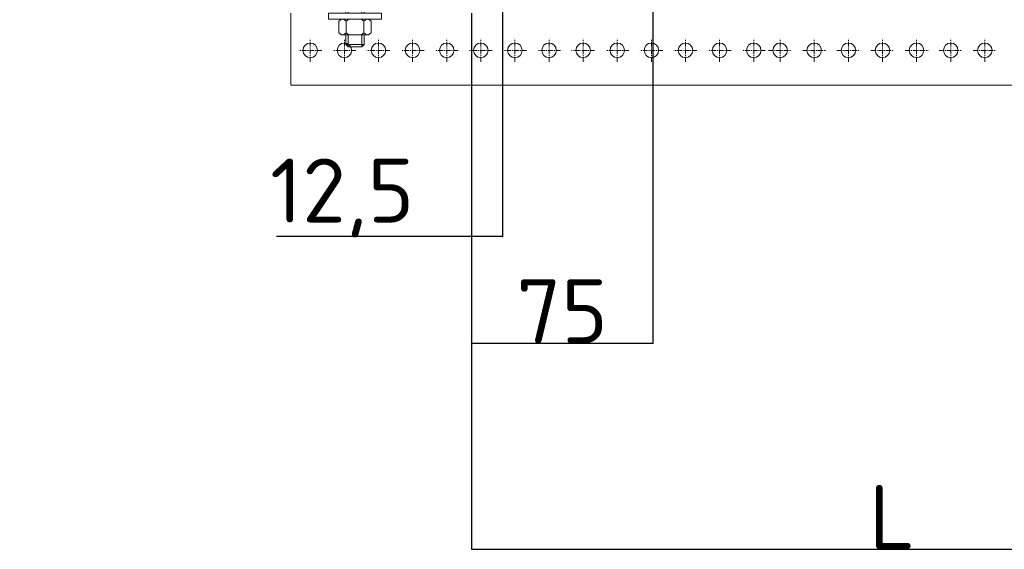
# Model space of a CAD drawing. Header units: millimetres. Extents: x 2030 to 85778, y 1212 to 89500.
# Tile 2 of 37: x 26127 to 32681, y 45683 to 49204. Entities that reach past the tile are written whole.
import ezdxf

# ---------------------------------------------------------------- set-up
doc = ezdxf.new("R2010")
doc.units = ezdxf.units.MM
doc.set_wipeout_variables(frame=1)
doc.linetypes.add('CENTER', pattern=[50.8, 31.75, -6.35, 6.35, -6.35])
doc.linetypes.add('HIDDEN2', pattern=[4.7625, 3.175, -1.5875])
doc.layers.add('Размеры и выноски', color=7, linetype='Continuous', lineweight=9, true_color=0x000000)
doc.layers.add('Шпильки', color=7, linetype='Continuous', lineweight=9, true_color=0x000000)
doc.layers.add('Расходные материалы', color=252, linetype='Continuous', lineweight=9)
doc.styles.add('ISOCPEUR', font='isocpeur.ttf')
doc.dimstyles.new('ISO-25', dxfattribs={"dimtxt": 2.5, "dimasz": 2.5, "dimexe": 1.25, "dimexo": 0.625, "dimtad": 1, "dimtxsty": 'Standard', "dimcen": 2.5, "dimadec": 0, "dimazin": 0, "dimtfac": 1, "dimtmove": 0, "dimatfit": 3, "dimfxl": 1, "dimarcsym": 0})

# ---------------------------------------------------------------- blocks, each defined once
blk = doc.blocks.new('*U164')
blk.add_wipeout([(-340.43, 4), (-340.43, -4), (0, -4), (0, 4)])
at = {"linetype": 'HIDDEN2', "ltscale": 100}
for p, q in [((-335.1, 5.03), (-334.25, 3.85)), ((-328.3, 5.03), (-329.15, 3.85)), ((-335.1, 2.66), (-334.25, 3.85)), ((-334.25, 3.85), (-329.15, 3.85)), ((-328.3, 2.66), (-329.15, 3.85)), ((-335.1, -2.66), (-334.25, -3.85)), ((-335.1, -5.03), (-334.25, -3.85)), ((-334.25, -3.85), (-329.15, -3.85)), ((-328.3, -2.66), (-329.15, -3.85)), ((-328.3, -5.03), (-329.15, -3.85))]:
    blk.add_line(p, q, dxfattribs=at)
at = {"linetype": 'HIDDEN2', "ltscale": 40}
for p, q in [((-339.43, 4), (-340.43, 3)), ((-340.43, -3), (-340.43, 3)), ((-335.1, 3), (-340.43, 3)), ((-335.1, 4), (-339.43, 4)), ((-339.43, -4), (-339.43, 4)), ((-340.43, -3), (-335.1, -3)), ((-339.43, -4), (-340.43, -3)), ((-339.43, -4), (-335.1, -4))]:
    blk.add_line(p, q, dxfattribs=at)
at = {"ltscale": 40}
for p, q in [((0, 4), (-325.63, 4)), ((0, 3), (-325.63, 3)), ((-325.63, -3), (0, -3)), ((0, -4), (-325.63, -4))]:
    blk.add_line(p, q, dxfattribs=at)
at = {"ltscale": 100}
blk.add_line((0, -4), (0, 4), dxfattribs=at)
at = {"linetype": 'HIDDEN2', "ltscale": 100}
for points in [[(-328.3, -11.7), (-328.3, 11.7), (-325.63, 11.7), (-325.63, -11.7)], [(-328.3, 5.91), (-329.15, 7.1), (-334.25, 7.1), (-335.1, 5.91), (-335.1, -5.91), (-334.25, -7.1), (-329.15, -7.1), (-328.3, -5.91)]]:
    blk.add_lwpolyline(points, close=True, dxfattribs=at)
blk = doc.blocks.new('_Oblique')
at = {"color": 0, "linetype": 'ByBlock', "lineweight": -2}
blk.add_line((-0.5, -0.5), (0.5, 0.5), dxfattribs=at)
blk = doc.blocks.new('*D170')
at = {"layer": 'Defpoints', "color": 0, "transparency": 16777216}
for p in [(34735.9, 49248.1), (29134.3, 47820.8), (34735.9, 45683.8)]:
    blk.add_point(p, dxfattribs=at)
at = {"layer": 'Размеры и выноски', "color": 0, "lineweight": -2, "transparency": 16777216}
for p, q in [((34735.9, 49247.4), (34735.9, 45682.6)), ((29134.3, 47820.2), (29134.3, 45682.6)), ((29134.3, 45683.8), (34735.9, 45683.8))]:
    blk.add_line(p, q, dxfattribs=at)
at = {"layer": 'Размеры и выноски', "color": 0, "lineweight": -2, "transparency": 16777216, "xscale": 2.5, "yscale": 2.5, "zscale": 2.5, "rotation": 180}
blk.add_blockref('_Oblique', (29134.3, 45683.8), dxfattribs=at)
at = {"layer": 'Размеры и выноски', "color": 0, "lineweight": -2, "transparency": 16777216, "xscale": 2.5, "yscale": 2.5, "zscale": 2.5}
blk.add_blockref('_Oblique', (34735.9, 45683.8), dxfattribs=at)
at = {"layer": 'Размеры и выноски', "color": 0, "transparency": 16777216, "insert": (31935.1, 45897.3), "char_height": 250, "attachment_point": 5, "style": 'ISOCPEUR'}
blk.add_mtext('{\\H1.70293x;L}', dxfattribs=at)
blk = doc.blocks.new('*D171')
at = {"layer": 'Defpoints', "color": 0, "transparency": 16777216}
for p in [(30343, 49595), (29134.3, 47820.8), (30343, 47052.5)]:
    blk.add_point(p, dxfattribs=at)
at = {"layer": 'Размеры и выноски', "color": 0, "lineweight": -2, "transparency": 16777216}
for p, q in [((30343, 49594.4), (30343, 47051.3)), ((29134.3, 47820.2), (29134.3, 47051.3)), ((29134.3, 47052.5), (30343, 47052.5))]:
    blk.add_line(p, q, dxfattribs=at)
at = {"layer": 'Размеры и выноски', "color": 0, "lineweight": -2, "transparency": 16777216, "xscale": 2.5, "yscale": 2.5, "zscale": 2.5, "rotation": 180}
blk.add_blockref('_Oblique', (29134.3, 47052.5), dxfattribs=at)
at = {"layer": 'Размеры и выноски', "color": 0, "lineweight": -2, "transparency": 16777216, "xscale": 2.5, "yscale": 2.5, "zscale": 2.5}
blk.add_blockref('_Oblique', (30343, 47052.5), dxfattribs=at)
at = {"layer": 'Размеры и выноски', "color": 0, "transparency": 16777216, "insert": (29738.7, 47266), "char_height": 250, "attachment_point": 5, "style": 'ISOCPEUR'}
blk.add_mtext('{\\H1.70293x;75}', dxfattribs=at)
blk = doc.blocks.new('*D172')
at = {"layer": 'Defpoints', "color": 0, "transparency": 16777216}
for p in [(29340.8, 49454.7), (29134.3, 49247.6), (29340.8, 47762.8)]:
    blk.add_point(p, dxfattribs=at)
at = {"layer": 'Размеры и выноски', "color": 0, "lineweight": -2, "transparency": 16777216}
for p, q in [((29340.8, 49454.1), (29340.8, 47761.5)), ((29134.3, 49246.9), (29134.3, 47761.5)), ((29134.3, 47762.8), (27837.3, 47762.8)), ((29340.8, 47762.8), (29134.3, 47762.8)), ((29340.8, 47762.8), (29343.3, 47762.8))]:
    blk.add_line(p, q, dxfattribs=at)
at = {"layer": 'Размеры и выноски', "color": 0, "lineweight": -2, "transparency": 16777216, "xscale": 2.5, "yscale": 2.5, "zscale": 2.5}
blk.add_blockref('_Oblique', (29134.3, 47762.8), dxfattribs=at)
at = {"layer": 'Размеры и выноски', "color": 0, "lineweight": -2, "transparency": 16777216, "xscale": 2.5, "yscale": 2.5, "zscale": 2.5, "rotation": 180}
blk.add_blockref('_Oblique', (29340.8, 47762.8), dxfattribs=at)
at = {"layer": 'Размеры и выноски', "color": 0, "transparency": 16777216, "insert": (28274.3, 48018.8), "char_height": 250, "attachment_point": 5, "style": 'ISOCPEUR'}
blk.add_mtext('{\\H1.70293x;12,5}', dxfattribs=at)

msp = doc.modelspace()

# ---------------------------------------------------------------- linework, layer by layer
at = {"layer": 'Расходные материалы', "color": 253, "linetype": 'Continuous'}
for q in [(27931.565, 49247.567), (36311.47, 48770.095)]:
    msp.add_line((27931.565, 48770.095), q, dxfattribs=at)
at = {"layer": 'Расходные материалы', "color": 253, "linetype": 'CENTER'}
for p, q in [((28061.487, 48923.997), (28061.487, 49077.267)), ((28061.487, 48923.997), (28061.487, 49077.267)), ((28061.487, 48923.997), (28061.487, 49077.267)), ((28742.686, 48923.997), (28742.686, 49077.267)), ((28742.686, 48923.997), (28742.686, 49077.267)), ((28742.686, 48923.997), (28742.686, 49077.267)), ((28969.753, 48923.997), (28969.753, 49077.267)), ((28969.753, 48923.997), (28969.753, 49077.267)), ((29196.819, 48923.997), (29196.819, 49077.267)), ((29196.819, 48923.997), (29196.819, 49077.267)), ((29196.819, 48923.997), (29196.819, 49077.267)), ((29423.886, 48923.997), (29423.886, 49077.267)), ((29423.886, 48923.997), (29423.886, 49077.267)), ((29423.886, 48923.997), (29423.886, 49077.267)), ((29650.952, 48923.997), (29650.952, 49077.267)), ((29650.952, 48923.997), (29650.952, 49077.267)), ((29878.019, 48923.997), (29878.019, 49077.267)), ((29878.019, 48923.997), (29878.019, 49077.267)), ((29878.019, 48923.997), (29878.019, 49077.267)), ((30105.085, 48923.997), (30105.085, 49077.267)), ((30105.085, 48923.997), (30105.085, 49077.267)), ((30332.152, 48923.997), (30332.152, 49077.267)), ((30332.152, 48923.997), (30332.152, 49077.267)), ((30332.152, 48923.997), (30332.152, 49077.267)), ((30559.218, 48923.997), (30559.218, 49077.267)), ((30559.218, 48923.997), (30559.218, 49077.267)), ((30786.285, 48923.997), (30786.285, 49077.267)), ((30786.285, 48923.997), (30786.285, 49077.267)), ((30786.285, 48923.997), (30786.285, 49077.267)), ((31013.351, 48923.997), (31013.351, 49077.267)), ((31013.351, 48923.997), (31013.351, 49077.267)), ((31189.267, 48923.997), (31189.267, 49077.267)), ((31189.267, 48923.997), (31189.267, 49077.267)), ((31416.333, 48923.997), (31416.333, 49077.267)), ((31416.333, 48923.997), (31416.333, 49077.267)), ((31416.333, 48923.997), (31416.333, 49077.267)), ((31643.4, 48923.997), (31643.4, 49077.267)), ((31643.4, 48923.997), (31643.4, 49077.267)), ((31643.4, 48923.997), (31643.4, 49077.267)), ((31870.466, 48923.997), (31870.466, 49077.267)), ((31870.466, 48923.997), (31870.466, 49077.267)), ((31870.466, 48923.997), (31870.466, 49077.267)), ((32097.533, 48923.997), (32097.533, 49077.267)), ((32097.533, 48923.997), (32097.533, 49077.267)), ((32324.599, 48923.997), (32324.599, 49077.267)), ((32324.599, 48923.997), (32324.599, 49077.267)), ((32324.599, 48923.997), (32324.599, 49077.267)), ((32551.666, 48923.997), (32551.666, 49077.267)), ((32551.666, 48923.997), (32551.666, 49077.267)), ((28138.122, 49000.632), (27984.852, 49000.632)), ((28138.122, 49000.632), (27984.852, 49000.632)), ((28138.122, 49000.632), (27984.852, 49000.632)), ((28819.321, 49000.632), (28666.051, 49000.632)), ((28819.321, 49000.632), (28666.051, 49000.632)), ((28819.321, 49000.632), (28666.051, 49000.632)), ((29046.388, 49000.632), (28893.118, 49000.632)), ((29046.388, 49000.632), (28893.118, 49000.632)), ((29273.454, 49000.632), (29120.184, 49000.632)), ((29273.454, 49000.632), (29120.184, 49000.632)), ((29273.454, 49000.632), (29120.184, 49000.632)), ((29500.521, 49000.632), (29347.251, 49000.632)), ((29500.521, 49000.632), (29347.251, 49000.632)), ((29500.521, 49000.632), (29347.251, 49000.632)), ((29727.587, 49000.632), (29574.317, 49000.632)), ((29727.587, 49000.632), (29574.317, 49000.632)), ((29954.654, 49000.632), (29801.384, 49000.632)), ((29954.654, 49000.632), (29801.384, 49000.632)), ((29954.654, 49000.632), (29801.384, 49000.632)), ((30181.72, 49000.632), (30028.45, 49000.632)), ((30181.72, 49000.632), (30028.45, 49000.632)), ((30408.787, 49000.632), (30255.517, 49000.632)), ((30408.787, 49000.632), (30255.517, 49000.632)), ((30408.787, 49000.632), (30255.517, 49000.632)), ((30635.853, 49000.632), (30482.583, 49000.632)), ((30635.853, 49000.632), (30482.583, 49000.632)), ((30862.92, 49000.632), (30709.65, 49000.632)), ((30862.92, 49000.632), (30709.65, 49000.632)), ((30862.92, 49000.632), (30709.65, 49000.632)), ((31089.986, 49000.632), (30936.716, 49000.632)), ((31089.986, 49000.632), (30936.716, 49000.632)), ((31112.632, 49000.632), (31265.902, 49000.632)), ((31112.632, 49000.632), (31265.902, 49000.632)), ((31339.698, 49000.632), (31492.968, 49000.632)), ((31339.698, 49000.632), (31492.968, 49000.632)), ((31339.698, 49000.632), (31492.968, 49000.632)), ((31566.765, 49000.632), (31720.035, 49000.632)), ((31566.765, 49000.632), (31720.035, 49000.632)), ((31566.765, 49000.632), (31720.035, 49000.632)), ((31793.831, 49000.632), (31947.101, 49000.632)), ((31793.831, 49000.632), (31947.101, 49000.632)), ((31793.831, 49000.632), (31947.101, 49000.632)), ((32020.898, 49000.632), (32174.168, 49000.632)), ((32020.898, 49000.632), (32174.168, 49000.632)), ((32247.964, 49000.632), (32401.234, 49000.632)), ((32247.964, 49000.632), (32401.234, 49000.632)), ((32247.964, 49000.632), (32401.234, 49000.632)), ((32475.031, 49000.632), (32628.301, 49000.632)), ((32475.031, 49000.632), (32628.301, 49000.632))]:
    msp.add_line(p, q, dxfattribs=at)
at = {"layer": 'Расходные материалы', "color": 253, "linetype": 'Continuous'}
for centre in [(28061.487, 49000.632), (28061.487, 49000.632), (28061.487, 49000.632), (28742.686, 49000.632), (28742.686, 49000.632), (28742.686, 49000.632), (28969.753, 49000.632), (28969.753, 49000.632), (29196.819, 49000.632), (29196.819, 49000.632), (29196.819, 49000.632), (29423.886, 49000.632), (29423.886, 49000.632), (29423.886, 49000.632), (29650.952, 49000.632), (29650.952, 49000.632), (29878.019, 49000.632), (29878.019, 49000.632), (29878.019, 49000.632), (30105.085, 49000.632), (30105.085, 49000.632), (30332.152, 49000.632), (30332.152, 49000.632), (30332.152, 49000.632), (30559.218, 49000.632), (30559.218, 49000.632), (30786.285, 49000.632), (30786.285, 49000.632), (30786.285, 49000.632), (31013.351, 49000.632), (31013.351, 49000.632), (31189.267, 49000.632), (31189.267, 49000.632), (31416.333, 49000.632), (31416.333, 49000.632), (31416.333, 49000.632), (31643.4, 49000.632), (31643.4, 49000.632), (31643.4, 49000.632), (31870.466, 49000.632), (31870.466, 49000.632), (31870.466, 49000.632), (32097.533, 49000.632), (32097.533, 49000.632), (32324.599, 49000.632), (32324.599, 49000.632), (32324.599, 49000.632), (32551.666, 49000.632), (32551.666, 49000.632)]:
    msp.add_circle(centre, 48.252, dxfattribs=at)

# ---------------------------------------------------------------- block references
at = {"layer": 'Шпильки', "xscale": 15.09993523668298, "yscale": 15.09993523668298, "zscale": 15.09993523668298, "rotation": 90}
msp.add_blockref('*U164', (28359.472, 54164.595), dxfattribs=at)

# ---------------------------------------------------------------- dimensions: what is measured, and where the dimension line sits
at = {"layer": 'Размеры и выноски'}
for base, p2, text, picture, middle in [((30343.025, 47052.529), (30343.025, 49595.021), '{\\H1.70293x;75}', '*D171', (29738.664, 47052.529)), ((34735.85, 45683.844), (34735.85, 49248.053), '{\\H1.70293x;L}', '*D170', (31935.077, 45683.844))]:
    dim = msp.add_linear_dim(base=base, p1=(29134.303, 47820.841), p2=p2, text=text, dimstyle='ISO-25', override={"dimscale": 1, "dimtxt": 250, "dimtxsty": 'ISOCPEUR', "dimblk1": 'Oblique', "dimblk2": 'Oblique', "dimsah": 1, "dimatfit": 0}, dxfattribs=at)
    dim.commit()
    dim.dimension.update_dxf_attribs({"geometry": picture, "text_midpoint": middle, "dimtype": 160})

# ---------------------------------------------------------------- next in the draw order: linework, layer by layer
at = {"layer": 'Расходные материалы', "color": 253, "linetype": 'CENTER'}
for p, q in [((28288.553, 48923.997), (28288.553, 49077.267)), ((28288.553, 48923.997), (28288.553, 49077.267)), ((28515.62, 48923.997), (28515.62, 49077.267)), ((28515.62, 48923.997), (28515.62, 49077.267)), ((28515.62, 48923.997), (28515.62, 49077.267)), ((28365.188, 49000.632), (28211.918, 49000.632)), ((28365.188, 49000.632), (28211.918, 49000.632)), ((28592.255, 49000.632), (28438.985, 49000.632)), ((28592.255, 49000.632), (28438.985, 49000.632)), ((28592.255, 49000.632), (28438.985, 49000.632))]:
    msp.add_line(p, q, dxfattribs=at)
at = {"layer": 'Расходные материалы', "color": 253, "linetype": 'Continuous'}
for centre in [(28288.553, 49000.632), (28288.553, 49000.632), (28515.62, 49000.632), (28515.62, 49000.632), (28515.62, 49000.632)]:
    msp.add_circle(centre, 48.252, dxfattribs=at)

# ---------------------------------------------------------------- next in the draw order: dimensions: what is measured, and where the dimension line sits
at = {"layer": 'Размеры и выноски'}
dim = msp.add_linear_dim(base=(29340.823, 47762.77), p1=(29134.303, 49247.567), p2=(29340.823, 49454.735), text='{\\H1.70293x;12,5}', dimstyle='ISO-25', override={"dimtxt": 250, "dimtxsty": 'ISOCPEUR', "dimblk1": 'Oblique', "dimblk2": 'Oblique', "dimsah": 1, "dimatfit": 0}, dxfattribs=at)
dim.commit()
dim.dimension.update_dxf_attribs({"geometry": '*D172', "text_midpoint": (28274.283, 47762.77), "dimtype": 160})

doc.saveas('drawing.dxf')
